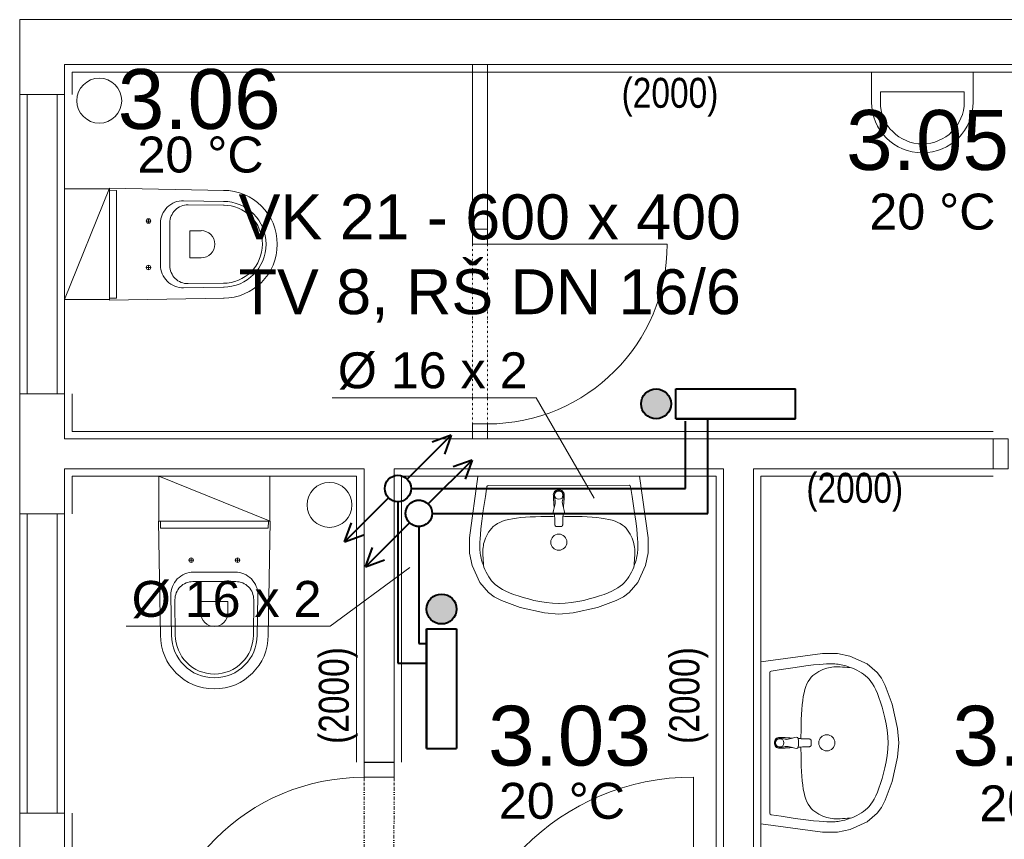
# Model space of a CAD drawing. Header units: millimetres. Extents: x 0 to 1216358, y -266558 to 2852.
# Tile 43 of 76: x 1123336 to 1126623, y -221706 to -218969. Entities that reach past the tile are written whole.
import ezdxf

# ---------------------------------------------------------------- set-up
doc = ezdxf.new("R2010")
doc.units = ezdxf.units.MM
doc.linetypes.add('DASHED', pattern=[0.75, 0.5, -0.25])
doc.linetypes.add('DĚLICÍ2', pattern=[15.875, 6.35, -3.175, 0, -3.175, 0, -3.175])
doc.layers.get('0').update_dxf_attribs({"lineweight": 13})
for name, color, linetype, lineweight in [('1-UT-POPIS', 7, 'Continuous', 13), ('1-UT-ROZ-ZPATECKA', 6, 'DASHED', 40), ('1-UT-ROZVODY', 4, 'Continuous', 40), ('1-UT-TELESA', 7, 'Continuous', 40), ('St_plocha_místnosti', 250, 'Continuous', 18)]:
    doc.layers.add(name, color=color, linetype=linetype, lineweight=lineweight)
doc.styles.add('Andy', font='arial.ttf')
doc.styles.add('SPIRITTXTSTYLE1', font='arial.ttf')
doc.styles.get("Standard").update_dxf_attribs({"font": 'arial.ttf'})

# ---------------------------------------------------------------- blocks, each defined once
blk = doc.blocks.new('AXASXASXSAXA')
at = {"color": 8, "ltscale": 2}
for p, q in [((1175927.1, -222986.5), (1161097.1, -222986.5)), ((1161097.1, -222986.5), (1161097.1, -223236.5)), ((1165197.1, -223136.5), (1161247.1, -223136.5)), ((1161247.1, -223136.5), (1161247.1, -223236.5)), ((1161097.1, -224236.5), (1161097.1, -223236.5)), ((1161247.1, -223236.5), (1161097.1, -223236.5)), ((1161122.1, -224236.5), (1161122.1, -223236.5)), ((1161222.1, -224236.5), (1161222.1, -223236.5)), ((1161247.1, -223236.5), (1161247.1, -224236.5)), ((1161247.1, -224236.5), (1161097.1, -224236.5)), ((1161097.1, -224236.5), (1161097.1, -224636.5)), ((1161247.1, -224236.5), (1161247.1, -224386.5)), ((1162659.1, -224336.5), (1162659.1, -224386.5)), ((1164347.1, -224386.5), (1161247.1, -224386.5)), ((1162659.1, -224386.5), (1162609.1, -224386.5)), ((1162609.1, -224386.5), (1162609.1, -224386.5)), ((1162609.1, -224386.5), (1162659.1, -224386.5)), ((1162659.1, -224386.5), (1162609.1, -224386.5)), ((1162609.1, -224386.5), (1162609.1, -224386.5)), ((1162609.1, -224386.5), (1162659.1, -224386.5)), ((1162659.1, -224386.5), (1162659.1, -224386.5)), ((1162659.1, -224386.5), (1162659.1, -224386.5)), ((1164347.1, -224486.5), (1164347.1, -224386.5)), ((1162247.1, -224486.5), (1161247.1, -224486.5)), ((1161247.1, -224486.5), (1161247.1, -224636.5)), ((1162247.1, -224486.5), (1162247.1, -225466.5)), ((1163447.1, -224486.5), (1162347.1, -224486.5)), ((1162347.1, -224486.5), (1162347.1, -225466.5)), ((1163447.1, -224486.5), (1163447.1, -226316.5)), ((1164347.1, -224486.5), (1163547.1, -224486.5)), ((1163547.1, -224486.5), (1163547.1, -226316.5)), ((1161097.1, -225636.5), (1161097.1, -224636.5)), ((1161247.1, -224636.5), (1161097.1, -224636.5)), ((1161122.1, -225636.5), (1161122.1, -224636.5)), ((1161222.1, -225636.5), (1161222.1, -224636.5)), ((1161247.1, -224636.5), (1161247.1, -225636.5)), ((1162247.1, -225466.5), (1162347.1, -225466.5)), ((1161247.1, -225636.5), (1161097.1, -225636.5)), ((1161097.1, -225636.5), (1161097.1, -226416.5)), ((1161247.1, -225636.5), (1161247.1, -226316.5))]:
    blk.add_line(p, q, dxfattribs=at)
at = {"color": 8, "ltscale": 1.5}
for p, q in [((1161272.1, -223236.5), (1161272.1, -223161.5)), ((1161272.1, -223161.5), (1165172.1, -223161.5)), ((1161272.1, -224361.5), (1161272.1, -224236.5)), ((1164347.1, -224361.5), (1161272.1, -224361.5)), ((1162222.1, -224511.5), (1161272.1, -224511.5)), ((1161272.1, -224511.5), (1161272.1, -224636.5)), ((1162222.1, -225466.5), (1162222.1, -224511.5)), ((1163422.1, -224511.5), (1162372.1, -224511.5)), ((1162372.1, -224511.5), (1162372.1, -225466.5)), ((1163422.1, -226291.5), (1163422.1, -224511.5)), ((1164347.1, -224511.5), (1163572.1, -224511.5)), ((1163572.1, -224511.5), (1163572.1, -226291.5)), ((1161272.1, -225636.5), (1161272.1, -226291.5))]:
    blk.add_line(p, q, dxfattribs=at)
at = {"color": 8}
for p, q in [((1161397.1, -223549.7), (1161780.4, -223556.6)), ((1161397.1, -223549.7), (1161397.1, -223923.4)), ((1161397, -223556.2), (1161420.1, -223556.6)), ((1161420.1, -223556.6), (1161420.1, -223916.4)), ((1161644.5, -223591.1), (1161779.7, -223593.6)), ((1161659.1, -223605), (1161779.5, -223606.1)), ((1161519.6, -223659), (1161534.6, -223659)), ((1161527.1, -223651.5), (1161527.1, -223666.5)), ((1161567.1, -223736.5), (1161567.1, -223667.1)), ((1161598.6, -223736.5), (1161598.6, -223665)), ((1161665.1, -223736.5), (1161665.1, -223692.2)), ((1161666.1, -223691.2), (1161703, -223691.2)), ((1161567.1, -223736.5), (1161567.1, -223806)), ((1161598.6, -223736.5), (1161598.6, -223808.1)), ((1161665.1, -223736.5), (1161665.1, -223780.9)), ((1161519.6, -223814), (1161534.6, -223814)), ((1161527.1, -223821.5), (1161527.1, -223806.5)), ((1161666.1, -223781.9), (1161703, -223781.9)), ((1161644.5, -223882), (1161779.7, -223879.5)), ((1161659.1, -223868), (1161779.5, -223867)), ((1161397, -223916.9), (1161420.1, -223916.4)), ((1161397.1, -223923.4), (1161780.4, -223916.5)), ((1162627.1, -224511.6), (1162599.3, -224717.4)), ((1162627.1, -224511.6), (1163167.1, -224511.5)), ((1163167.1, -224511.5), (1163195, -224717.3)), ((1162657.2, -224545.8), (1162652.1, -224578.7)), ((1162662.2, -224541.6), (1163132.1, -224541.5)), ((1162880.3, -224566.9), (1162880.3, -224566.9)), ((1162884.3, -224561.4), (1162884.3, -224561.4)), ((1162890.1, -224557.8), (1162890.1, -224557.8)), ((1162897.1, -224556.5), (1162897.1, -224556.5)), ((1162904.2, -224557.8), (1162904.2, -224557.8)), ((1162910, -224561.4), (1162910, -224561.4)), ((1162914, -224566.9), (1162914, -224566.9)), ((1163137.1, -224545.7), (1163142.2, -224578.6)), ((1162652.1, -224578.7), (1162645.1, -224626)), ((1162878.9, -224573.2), (1162879, -224575.5)), ((1162879, -224575.5), (1162879.1, -224577.4)), ((1162879.1, -224577.4), (1162879.1, -224579.1)), ((1162879.1, -224579.1), (1162879.2, -224580.5)), ((1162879.2, -224580.5), (1162879.3, -224581.8)), ((1162879.3, -224581.8), (1162879.3, -224583)), ((1162879.3, -224583), (1162879.4, -224584)), ((1162879.4, -224584), (1162879.5, -224585.1)), ((1162879.5, -224585.1), (1162879.5, -224586.1)), ((1162879.5, -224586.1), (1162879.6, -224587.2)), ((1162879.6, -224587.2), (1162879.7, -224588.3)), ((1162879.7, -224588.3), (1162879.8, -224589.5)), ((1162879.8, -224589.5), (1162879.8, -224590.8)), ((1162879.8, -224590.8), (1162879.9, -224592.1)), ((1162879.9, -224592.1), (1162880.1, -224593.6)), ((1162880.1, -224593.6), (1162880.2, -224595)), ((1162880.2, -224595), (1162880.3, -224596.5)), ((1162880.3, -224596.5), (1162880.4, -224598)), ((1162880.4, -224598), (1162880.5, -224599.5)), ((1162880.5, -224599.5), (1162880.6, -224601.1)), ((1162880.6, -224601.1), (1162880.7, -224602.7)), ((1162880.7, -224602.7), (1162880.8, -224604.4)), ((1162882.1, -224575.1), (1162882.9, -224582.1)), ((1162884.7, -224601.9), (1162882.5, -224612)), ((1162882.9, -224582.1), (1162884.1, -224588)), ((1162884.1, -224588), (1162885.1, -224592.4)), ((1162885.5, -224596.5), (1162884.7, -224601.9)), ((1162885.1, -224592.4), (1162885.5, -224596.5)), ((1162909.2, -224592.4), (1162908.8, -224596.5)), ((1162908.8, -224596.5), (1162909.6, -224601.9)), ((1162910.2, -224588), (1162909.2, -224592.4)), ((1162909.6, -224601.9), (1162911.8, -224612)), ((1162911.4, -224582.1), (1162910.2, -224588)), ((1162912.1, -224575.1), (1162911.4, -224582.1)), ((1162913.6, -224602.7), (1162913.5, -224604.4)), ((1162913.7, -224601.1), (1162913.6, -224602.7)), ((1162913.8, -224599.5), (1162913.7, -224601.1)), ((1162913.9, -224598), (1162913.8, -224599.5)), ((1162914, -224596.5), (1162913.9, -224598)), ((1162914.2, -224595), (1162914, -224596.5)), ((1162914.3, -224593.6), (1162914.2, -224595)), ((1162914.4, -224592.1), (1162914.3, -224593.6)), ((1162914.5, -224590.8), (1162914.4, -224592.1)), ((1162914.6, -224589.5), (1162914.5, -224590.8)), ((1162914.7, -224587.2), (1162914.6, -224588.3)), ((1162914.6, -224588.3), (1162914.6, -224589.5)), ((1162914.8, -224586.1), (1162914.7, -224587.2)), ((1162914.9, -224585.1), (1162914.8, -224586.1)), ((1162915, -224582.9), (1162914.9, -224584)), ((1162914.9, -224584), (1162914.9, -224585.1)), ((1162915.1, -224581.8), (1162915, -224582.9)), ((1162915.2, -224579.1), (1162915.1, -224580.5)), ((1162915.1, -224580.5), (1162915.1, -224581.8)), ((1162915.3, -224575.5), (1162915.2, -224577.4)), ((1162915.2, -224577.4), (1162915.2, -224579.1)), ((1162915.4, -224573.2), (1162915.3, -224575.5)), ((1163142.2, -224578.6), (1163149.2, -224625.9)), ((1162645.1, -224626), (1162640.3, -224661.5)), ((1162879, -224625.1), (1162878.1, -224631.7)), ((1162878.1, -224631.7), (1162879.1, -224634)), ((1162882.5, -224612), (1162879, -224625.1)), ((1162879.1, -224634), (1162880.6, -224635)), ((1162880.6, -224635), (1162884.5, -224636.2)), ((1162880.8, -224604.4), (1162880.9, -224606.3)), ((1162880.9, -224606.3), (1162881, -224608.4)), ((1162881, -224608.4), (1162881.2, -224610.7)), ((1162881.2, -224610.7), (1162881.4, -224613.3)), ((1162881.4, -224613.3), (1162881.5, -224615.6)), ((1162882.8, -224635.8), (1162882.9, -224639)), ((1162913.8, -224635), (1162909.8, -224636.2)), ((1162911.6, -224635.8), (1162911.4, -224639)), ((1162911.8, -224612), (1162915.3, -224625.1)), ((1162912.9, -224613.2), (1162912.8, -224615.6)), ((1162913.1, -224610.7), (1162912.9, -224613.2)), ((1162913.3, -224608.4), (1162913.1, -224610.7)), ((1162913.4, -224606.3), (1162913.3, -224608.4)), ((1162913.5, -224604.4), (1162913.4, -224606.3)), ((1162915.2, -224634), (1162913.8, -224635)), ((1162916.2, -224631.7), (1162915.2, -224634)), ((1162915.3, -224625.1), (1162916.2, -224631.7)), ((1163149.2, -224625.9), (1163154.1, -224661.3)), ((1161560.3, -224661.5), (1161567.2, -225044.8)), ((1161933.9, -224661.5), (1161560.3, -224661.5)), ((1161566.8, -224661.4), (1161567.2, -224684.5)), ((1161927.4, -224661.4), (1161927, -224684.5)), ((1161933.9, -224661.5), (1161927.1, -225044.8)), ((1162640.3, -224661.5), (1162637.2, -224687.3)), ((1162700.1, -224665.2), (1162692, -224669.5)), ((1162709.1, -224661.5), (1162700.1, -224665.2)), ((1162719.2, -224658.2), (1162709.1, -224661.5)), ((1162730.4, -224655.4), (1162719.2, -224658.2)), ((1162742.6, -224653), (1162730.4, -224655.4)), ((1162755.8, -224651.1), (1162742.6, -224653)), ((1162770.2, -224649.4), (1162755.8, -224651.1)), ((1162785.5, -224648.1), (1162770.2, -224649.4)), ((1162802, -224647.1), (1162785.5, -224648.1)), ((1162819.4, -224646.3), (1162802, -224647.1)), ((1162837.7, -224645.7), (1162819.4, -224646.3)), ((1162856.8, -224645.3), (1162837.7, -224645.7)), ((1162876.7, -224645.1), (1162856.8, -224645.3)), ((1162883.2, -224645), (1162876.7, -224645.1)), ((1162882.9, -224639), (1162883.1, -224642.6)), ((1162883.1, -224642.6), (1162883.3, -224646.2)), ((1162883.3, -224646.2), (1162883.4, -224649.7)), ((1162883.4, -224649.7), (1162883.5, -224653.2)), ((1162883.5, -224653.2), (1162883.6, -224656.5)), ((1162883.6, -224656.5), (1162883.7, -224659.6)), ((1162883.7, -224659.6), (1162883.7, -224662.5)), ((1162883.7, -224662.5), (1162883.8, -224665)), ((1162883.8, -224665), (1162883.9, -224667.1)), ((1162883.9, -224667.1), (1162883.9, -224668.8)), ((1162884.5, -224636.2), (1162888.2, -224636.8)), ((1162888.2, -224636.8), (1162897.2, -224637.5)), ((1162906.1, -224636.7), (1162897.2, -224637.5)), ((1162909.8, -224636.2), (1162906.1, -224636.7)), ((1162910.5, -224667.1), (1162910.4, -224668.8)), ((1162910.6, -224662.5), (1162910.5, -224665)), ((1162910.5, -224665), (1162910.5, -224667.1)), ((1162910.7, -224659.6), (1162910.6, -224662.5)), ((1162910.8, -224656.5), (1162910.7, -224659.6)), ((1162910.9, -224653.2), (1162910.8, -224656.5)), ((1162911, -224649.7), (1162910.9, -224653.2)), ((1162911.1, -224646.2), (1162911, -224649.7)), ((1162911.2, -224642.6), (1162911.1, -224646.2)), ((1162911.1, -224645), (1162917.7, -224645.1)), ((1162911.4, -224639), (1162911.2, -224642.6)), ((1162917.7, -224645.1), (1162937.5, -224645.3)), ((1162937.5, -224645.3), (1162956.7, -224645.6)), ((1162956.7, -224645.6), (1162975, -224646.2)), ((1162975, -224646.2), (1162992.4, -224647)), ((1162992.4, -224647), (1163008.8, -224648.1)), ((1163008.8, -224648.1), (1163024.2, -224649.4)), ((1163024.2, -224649.4), (1163038.5, -224651)), ((1163038.5, -224651), (1163051.8, -224653)), ((1163051.8, -224653), (1163064, -224655.3)), ((1163064, -224655.3), (1163075.1, -224658.1)), ((1163075.1, -224658.1), (1163085.2, -224661.4)), ((1163085.2, -224661.4), (1163094.3, -224665.2)), ((1163094.3, -224665.2), (1163102.4, -224669.4)), ((1163154.1, -224661.3), (1163157.2, -224687.1)), ((1161927, -224684.5), (1161567.2, -224684.5)), ((1162637.2, -224687.3), (1162635.3, -224705.9)), ((1162663, -224697.7), (1162658.9, -224704.5)), ((1162667.5, -224691.3), (1162663, -224697.7)), ((1162672.6, -224685.2), (1162667.5, -224691.3)), ((1162678.3, -224679.5), (1162672.6, -224685.2)), ((1162684.7, -224674.3), (1162678.3, -224679.5)), ((1162692, -224669.5), (1162684.7, -224674.3)), ((1162883.9, -224668.8), (1162884, -224670.3)), ((1162884, -224670.3), (1162884.1, -224671.5)), ((1162884.1, -224671.5), (1162884.2, -224672.5)), ((1162884.2, -224672.5), (1162884.3, -224673.3)), ((1162884.3, -224673.3), (1162884.4, -224674.1)), ((1162884.4, -224674.1), (1162884.5, -224674.7)), ((1162884.5, -224674.7), (1162884.7, -224675.3)), ((1162884.7, -224675.3), (1162884.8, -224675.8)), ((1162884.8, -224675.8), (1162885, -224676.2)), ((1162885, -224676.2), (1162885.2, -224676.6)), ((1162885.2, -224676.6), (1162885.4, -224677)), ((1162885.4, -224677), (1162885.7, -224677.4)), ((1162885.7, -224677.4), (1162886.1, -224677.7)), ((1162886.1, -224677.7), (1162886.5, -224678)), ((1162886.5, -224678), (1162886.9, -224678.3)), ((1162886.9, -224678.3), (1162887.5, -224678.5)), ((1162887.5, -224678.5), (1162888.2, -224678.7)), ((1162888.2, -224678.7), (1162889.1, -224678.9)), ((1162889.1, -224678.9), (1162890.5, -224679.1)), ((1162890.5, -224679.1), (1162892.4, -224679.2)), ((1162892.4, -224679.2), (1162894.9, -224679.3)), ((1162894.9, -224679.3), (1162897.2, -224679.3)), ((1162899.4, -224679.3), (1162897.2, -224679.3)), ((1162902, -224679.2), (1162899.4, -224679.3)), ((1162903.9, -224679.1), (1162902, -224679.2)), ((1162905.2, -224678.9), (1162903.9, -224679.1)), ((1162906.2, -224678.7), (1162905.2, -224678.9)), ((1162906.9, -224678.5), (1162906.2, -224678.7)), ((1162907.4, -224678.3), (1162906.9, -224678.5)), ((1162907.9, -224678), (1162907.4, -224678.3)), ((1162908.3, -224677.7), (1162907.9, -224678)), ((1162908.6, -224677.4), (1162908.3, -224677.7)), ((1162908.9, -224677), (1162908.6, -224677.4)), ((1162909.1, -224676.6), (1162908.9, -224677)), ((1162909.4, -224676.2), (1162909.1, -224676.6)), ((1162909.5, -224675.8), (1162909.4, -224676.2)), ((1162909.7, -224675.3), (1162909.5, -224675.8)), ((1162909.8, -224674.7), (1162909.7, -224675.3)), ((1162910, -224674.1), (1162909.8, -224674.7)), ((1162910.1, -224673.3), (1162910, -224674.1)), ((1162910.2, -224672.5), (1162910.1, -224673.3)), ((1162910.3, -224670.3), (1162910.2, -224671.5)), ((1162910.2, -224671.5), (1162910.2, -224672.5)), ((1162910.4, -224668.8), (1162910.3, -224670.3)), ((1163102.4, -224669.4), (1163109.6, -224674.2)), ((1163109.6, -224674.2), (1163116, -224679.4)), ((1163116, -224679.4), (1163121.8, -224685.1)), ((1163121.8, -224685.1), (1163126.9, -224691.1)), ((1163126.9, -224691.1), (1163131.4, -224697.6)), ((1163131.4, -224697.6), (1163135.4, -224704.4)), ((1163157.2, -224687.1), (1163159, -224705.7)), ((1162599.3, -224717.4), (1162599.3, -224767.6)), ((1162633.6, -224731.1), (1162633.2, -224740.2)), ((1162634.2, -224719.8), (1162633.6, -224731.1)), ((1162635.3, -224705.9), (1162634.2, -224719.8)), ((1162647.9, -224731.3), (1162646.3, -224737.3)), ((1162649.9, -224724.9), (1162647.9, -224731.3)), ((1162652.4, -224718.2), (1162649.9, -224724.9)), ((1162655.4, -224711.4), (1162652.4, -224718.2)), ((1162658.9, -224704.5), (1162655.4, -224711.4)), ((1163135.4, -224704.4), (1163139, -224711.2)), ((1163139, -224711.2), (1163142, -224718.1)), ((1163142, -224718.1), (1163144.5, -224724.8)), ((1163144.5, -224724.8), (1163146.5, -224731.2)), ((1163146.5, -224731.2), (1163148.1, -224737.1)), ((1163159, -224705.7), (1163160.1, -224719.7)), ((1163160.1, -224719.7), (1163160.8, -224730.9)), ((1163160.8, -224730.9), (1163161.1, -224740.1)), ((1163195, -224717.3), (1163195.1, -224767.4)), ((1162633.2, -224740.2), (1162633.1, -224747.5)), ((1162633.1, -224747.5), (1162633.3, -224753.6)), ((1162633.3, -224753.6), (1162633.6, -224758.8)), ((1162633.6, -224758.8), (1162634.1, -224763.9)), ((1162634.1, -224763.9), (1162634.7, -224768.9)), ((1162643.9, -224754.7), (1162643.7, -224761.1)), ((1162643.7, -224761.1), (1162643.7, -224768.1)), ((1162644.4, -224748.8), (1162643.9, -224754.7)), ((1162645.2, -224743), (1162644.4, -224748.8)), ((1162646.3, -224737.3), (1162645.2, -224743)), ((1163148.1, -224737.1), (1163149.2, -224742.9)), ((1163149.2, -224742.9), (1163150, -224748.6)), ((1163150, -224748.6), (1163150.5, -224754.6)), ((1163150.5, -224754.6), (1163150.7, -224760.9)), ((1163150.7, -224760.9), (1163150.7, -224768)), ((1163160.3, -224763.7), (1163159.7, -224768.8)), ((1163160.8, -224758.7), (1163160.3, -224763.7)), ((1163161.1, -224753.4), (1163160.8, -224758.7)), ((1163161.1, -224740.1), (1163161.2, -224747.4)), ((1163161.2, -224747.4), (1163161.1, -224753.4)), ((1161662.1, -224791.5), (1161677.1, -224791.5)), ((1161669.6, -224784), (1161669.6, -224799)), ((1161832.1, -224791.5), (1161817.1, -224791.5)), ((1161824.6, -224784), (1161824.6, -224799)), ((1162599.3, -224767.6), (1162608.1, -224809)), ((1162634.7, -224768.9), (1162635.5, -224774.1)), ((1162635.5, -224774.1), (1162636.5, -224779.4)), ((1162636.5, -224779.4), (1162637.8, -224785.2)), ((1162637.8, -224785.2), (1162639.4, -224791.5)), ((1162639.4, -224791.5), (1162641.5, -224798.5)), ((1162641.5, -224798.5), (1162644.1, -224806.3)), ((1162643.7, -224768.1), (1162643.9, -224775.9)), ((1162643.9, -224775.9), (1162644.2, -224784.1)), ((1162644.2, -224784.1), (1162644.7, -224792.5)), ((1162644.7, -224792.5), (1162645.4, -224800.6)), ((1163149.7, -224792.4), (1163149.1, -224800.5)), ((1163150.2, -224784), (1163149.7, -224792.4)), ((1163150.5, -224775.7), (1163150.2, -224784)), ((1163152.9, -224798.4), (1163150.3, -224806.1)), ((1163150.7, -224768), (1163150.5, -224775.7)), ((1163155, -224791.3), (1163152.9, -224798.4)), ((1163156.7, -224785), (1163155, -224791.3)), ((1163157.9, -224779.3), (1163156.7, -224785)), ((1163158.9, -224774), (1163157.9, -224779.3)), ((1163159.7, -224768.8), (1163158.9, -224774)), ((1163195.1, -224767.4), (1163186.3, -224808.9)), ((1161747.1, -224831.5), (1161677.7, -224831.5)), ((1161747.1, -224831.5), (1161816.6, -224831.5)), ((1162608.1, -224809), (1162633.4, -224865.9)), ((1162644.1, -224806.3), (1162647.1, -224814.5)), ((1162645.4, -224800.6), (1162646.1, -224808.1)), ((1162646.1, -224808.1), (1162647.1, -224814.5)), ((1162647.1, -224814.5), (1162650.6, -224823)), ((1162650.6, -224823), (1162654.4, -224831.4)), ((1162654.4, -224831.4), (1162658.6, -224839.6)), ((1163140, -224831.3), (1163135.8, -224839.5)), ((1163143.9, -224822.9), (1163140, -224831.3)), ((1163147.3, -224814.4), (1163143.9, -224822.9)), ((1163150.3, -224806.1), (1163147.3, -224814.4)), ((1163148.3, -224808), (1163147.3, -224814.4)), ((1163149.1, -224800.5), (1163148.3, -224808)), ((1163186.3, -224808.9), (1163161, -224865.8)), ((1161747.1, -224863), (1161675.6, -224863)), ((1161747.1, -224863), (1161818.6, -224863)), ((1162633.4, -224865.9), (1162662, -224899.3)), ((1162658.6, -224839.6), (1162663.1, -224847.3)), ((1162663.1, -224847.3), (1162667.8, -224854.3)), ((1162667.8, -224854.3), (1162672.9, -224860.8)), ((1162672.9, -224860.8), (1162678.6, -224866.9)), ((1163121.5, -224860.7), (1163115.9, -224866.8)), ((1163126.6, -224854.2), (1163121.5, -224860.7)), ((1163131.3, -224847.2), (1163126.6, -224854.2)), ((1163135.8, -224839.5), (1163131.3, -224847.2)), ((1163161, -224865.8), (1163132.4, -224899.2)), ((1162678.6, -224866.9), (1162684.8, -224872.7)), ((1162684.8, -224872.7), (1162692, -224878.4)), ((1162692, -224878.4), (1162700.2, -224884)), ((1162700.2, -224884), (1162709.6, -224889.5)), ((1162709.6, -224889.5), (1162720.4, -224894.9)), ((1162720.4, -224894.9), (1162732.6, -224900.3)), ((1163074, -224894.8), (1163061.8, -224900.2)), ((1163084.8, -224889.4), (1163074, -224894.8)), ((1163094.3, -224883.9), (1163084.8, -224889.4)), ((1163102.5, -224878.3), (1163094.3, -224883.9)), ((1163109.6, -224872.6), (1163102.5, -224878.3)), ((1163115.9, -224866.8), (1163109.6, -224872.6)), ((1161601.7, -224908.9), (1161604.2, -225044.2)), ((1161615.6, -224923.5), (1161616.7, -225043.9)), ((1161701.8, -224930.5), (1161701.8, -224967.4)), ((1161747.1, -224929.5), (1161702.8, -224929.5)), ((1161747.1, -224929.5), (1161791.5, -224929.5)), ((1161792.5, -224930.5), (1161792.5, -224967.4)), ((1161878.6, -224923.5), (1161877.5, -225043.9)), ((1161892.6, -224908.9), (1161890.1, -225044.2)), ((1162662, -224899.3), (1162681.5, -224913.6)), ((1162681.5, -224913.6), (1162705.4, -224926.6)), ((1162705.4, -224926.6), (1162767.8, -224949.6)), ((1162732.6, -224900.3), (1162746.3, -224905.6)), ((1162746.3, -224905.6), (1162761.3, -224910.9)), ((1162761.3, -224910.9), (1162777.8, -224916)), ((1162777.8, -224916), (1162795.5, -224921.1)), ((1162795.5, -224921.1), (1162814.3, -224925.7)), ((1162814.3, -224925.7), (1162834, -224929.8)), ((1162834, -224929.8), (1162854.5, -224933.1)), ((1162960.5, -224929.7), (1162939.9, -224933)), ((1162980.2, -224925.6), (1162960.5, -224929.7)), ((1162999, -224921), (1162980.2, -224925.6)), ((1163016.7, -224916), (1162999, -224921)), ((1163033.2, -224910.8), (1163016.7, -224916)), ((1163089, -224926.5), (1163026.7, -224949.5)), ((1163048.2, -224905.6), (1163033.2, -224910.8)), ((1163061.8, -224900.2), (1163048.2, -224905.6)), ((1163112.9, -224913.5), (1163089, -224926.5)), ((1163132.4, -224899.2), (1163112.9, -224913.5)), ((1162767.8, -224949.6), (1162849.9, -224967.8)), ((1162854.5, -224933.1), (1162875.9, -224935.4)), ((1162875.9, -224935.4), (1162899.1, -224936.6)), ((1162918.6, -224935.4), (1162895.4, -224936.6)), ((1162939.9, -224933), (1162918.6, -224935.4)), ((1163026.7, -224949.5), (1162944.6, -224967.7)), ((1162849.9, -224967.8), (1162897.2, -224971.5)), ((1162944.6, -224967.7), (1162897.2, -224971.5)), ((1163572.1, -225131.5), (1163777.9, -225103.6)), ((1163777.9, -225103.6), (1163828, -225103.5)), ((1163828, -225103.5), (1163869.4, -225112.4)), ((1163869.4, -225112.4), (1163926.4, -225137.7)), ((1163572.2, -225671.5), (1163572.1, -225131.5)), ((1163606.3, -225161.6), (1163639.2, -225156.5)), ((1163639.2, -225156.5), (1163686.5, -225149.5)), ((1163686.5, -225149.5), (1163721.9, -225144.6)), ((1163721.9, -225144.6), (1163747.7, -225141.5)), ((1163747.7, -225141.5), (1163766.3, -225139.6)), ((1163765, -225163.2), (1163771.8, -225159.7)), ((1163766.3, -225139.6), (1163780.3, -225138.6)), ((1163771.8, -225159.7), (1163778.7, -225156.7)), ((1163778.7, -225156.7), (1163785.4, -225154.2)), ((1163780.3, -225138.6), (1163791.5, -225137.9)), ((1163785.4, -225154.2), (1163791.8, -225152.2)), ((1163791.5, -225137.9), (1163800.7, -225137.5)), ((1163791.8, -225152.2), (1163797.7, -225150.6)), ((1163797.7, -225150.6), (1163803.5, -225149.5)), ((1163800.7, -225137.5), (1163808, -225137.4)), ((1163803.5, -225149.5), (1163809.2, -225148.7)), ((1163808, -225137.4), (1163814, -225137.6)), ((1163809.2, -225148.7), (1163815.2, -225148.2)), ((1163814, -225137.6), (1163819.3, -225137.9)), ((1163815.2, -225148.2), (1163821.5, -225148)), ((1163819.3, -225137.9), (1163824.3, -225138.3)), ((1163821.5, -225148), (1163828.6, -225148)), ((1163824.3, -225138.3), (1163829.4, -225139)), ((1163828.6, -225148), (1163836.3, -225148.2)), ((1163829.4, -225139), (1163834.5, -225139.7)), ((1163834.5, -225139.7), (1163839.9, -225140.7)), ((1163836.3, -225148.2), (1163844.6, -225148.5)), ((1163839.9, -225140.7), (1163845.6, -225142)), ((1163844.6, -225148.5), (1163853, -225149)), ((1163845.6, -225142), (1163851.9, -225143.7)), ((1163851.9, -225143.7), (1163859, -225145.8)), ((1163853, -225149), (1163861.1, -225149.6)), ((1163859, -225145.8), (1163866.7, -225148.3)), ((1163861.1, -225149.6), (1163868.6, -225150.4)), ((1163866.7, -225148.3), (1163875, -225151.4)), ((1163868.6, -225150.4), (1163875, -225151.4)), ((1163875, -225151.4), (1163883.5, -225154.8)), ((1163883.5, -225154.8), (1163891.9, -225158.7)), ((1163891.9, -225158.7), (1163900.1, -225162.9)), ((1163926.4, -225137.7), (1163959.8, -225166.2)), ((1163602.2, -225636.5), (1163602.1, -225166.6)), ((1163730, -225196.3), (1163734.8, -225189.1)), ((1163734.8, -225189.1), (1163740, -225182.7)), ((1163740, -225182.7), (1163745.6, -225176.9)), ((1163745.6, -225176.9), (1163751.7, -225171.8)), ((1163751.7, -225171.8), (1163758.2, -225167.3)), ((1163758.2, -225167.3), (1163765, -225163.2)), ((1163900.1, -225162.9), (1163907.7, -225167.3)), ((1163907.7, -225167.3), (1163914.8, -225172.1)), ((1163914.8, -225172.1), (1163921.3, -225177.2)), ((1163921.3, -225177.2), (1163927.4, -225182.8)), ((1163927.4, -225182.8), (1163933.2, -225189.1)), ((1163933.2, -225189.1), (1163938.9, -225196.2)), ((1163959.8, -225166.2), (1163974.1, -225185.7)), ((1163974.1, -225185.7), (1163987.1, -225209.7)), ((1163715.9, -225234.7), (1163718.7, -225223.6)), ((1163718.7, -225223.6), (1163722, -225213.5)), ((1163722, -225213.5), (1163725.7, -225204.4)), ((1163725.7, -225204.4), (1163730, -225196.3)), ((1163938.9, -225196.2), (1163944.4, -225204.4)), ((1163944.4, -225204.4), (1163950, -225213.8)), ((1163950, -225213.8), (1163955.4, -225224.6)), ((1163955.4, -225224.6), (1163960.8, -225236.8)), ((1163987.1, -225209.7), (1164010.1, -225272)), ((1163710, -225274.5), (1163711.6, -225260.2)), ((1163711.6, -225260.2), (1163713.6, -225246.9)), ((1163713.6, -225246.9), (1163715.9, -225234.7)), ((1163960.8, -225236.8), (1163966.1, -225250.5)), ((1163966.1, -225250.5), (1163971.4, -225265.5)), ((1163707.6, -225306.3), (1163708.6, -225289.9)), ((1163708.6, -225289.9), (1163710, -225274.5)), ((1163971.4, -225265.5), (1163976.6, -225282)), ((1163976.6, -225282), (1163981.6, -225299.7)), ((1164010.1, -225272), (1164028.3, -225354)), ((1163706.2, -225342), (1163706.8, -225323.7)), ((1163706.8, -225323.7), (1163707.6, -225306.3)), ((1163981.6, -225299.7), (1163986.2, -225318.5)), ((1163986.2, -225318.5), (1163990.3, -225338.2)), ((1163705.9, -225361.1), (1163706.2, -225342)), ((1163990.3, -225338.2), (1163993.6, -225358.7)), ((1163993.6, -225358.7), (1163996, -225380.1)), ((1164028.3, -225354), (1164032.1, -225401.4)), ((1163622, -225388.6), (1163622, -225388.6)), ((1163627.5, -225384.7), (1163627.5, -225384.7)), ((1163633.8, -225383.3), (1163636.1, -225383.4)), ((1163635.7, -225386.5), (1163642.7, -225387.3)), ((1163636.1, -225383.4), (1163638, -225383.4)), ((1163638, -225383.4), (1163639.7, -225383.5)), ((1163639.7, -225383.5), (1163641.1, -225383.6)), ((1163641.1, -225383.6), (1163642.4, -225383.6)), ((1163642.4, -225383.6), (1163643.5, -225383.7)), ((1163642.7, -225387.3), (1163648.6, -225388.5)), ((1163643.5, -225383.7), (1163644.6, -225383.8)), ((1163644.6, -225383.8), (1163645.7, -225383.8)), ((1163645.7, -225383.8), (1163646.7, -225383.9)), ((1163646.7, -225383.9), (1163647.8, -225384)), ((1163647.8, -225384), (1163648.9, -225384)), ((1163648.6, -225388.5), (1163653, -225389.5)), ((1163648.9, -225384), (1163650.1, -225384.1)), ((1163650.1, -225384.1), (1163651.4, -225384.2)), ((1163651.4, -225384.2), (1163652.7, -225384.3)), ((1163652.7, -225384.3), (1163654.1, -225384.4)), ((1163653, -225389.5), (1163657.1, -225389.8)), ((1163654.1, -225384.4), (1163655.6, -225384.5)), ((1163655.6, -225384.5), (1163657.1, -225384.6)), ((1163657.1, -225384.6), (1163658.6, -225384.7)), ((1163657.1, -225389.8), (1163662.5, -225389.1)), ((1163658.6, -225384.7), (1163660.1, -225384.8)), ((1163660.1, -225384.8), (1163661.6, -225384.9)), ((1163661.6, -225384.9), (1163663.3, -225385)), ((1163662.5, -225389.1), (1163672.6, -225386.9)), ((1163663.3, -225385), (1163665, -225385.1)), ((1163665, -225385.1), (1163666.9, -225385.3)), ((1163666.9, -225385.3), (1163669, -225385.4)), ((1163669, -225385.4), (1163671.3, -225385.6)), ((1163671.3, -225385.6), (1163673.8, -225385.7)), ((1163672.6, -225386.9), (1163685.6, -225383.3)), ((1163673.8, -225385.7), (1163676.2, -225385.9)), ((1163685.6, -225383.3), (1163692.3, -225382.5)), ((1163692.3, -225382.5), (1163694.6, -225383.5)), ((1163694.6, -225383.5), (1163695.6, -225384.9)), ((1163695.6, -225384.9), (1163696.8, -225388.9)), ((1163696.4, -225387.1), (1163699.6, -225387.3)), ((1163696.8, -225388.9), (1163697.3, -225392.6)), ((1163699.6, -225387.3), (1163703.2, -225387.5)), ((1163703.2, -225387.5), (1163706.8, -225387.6)), ((1163705.6, -225387.6), (1163705.7, -225381)), ((1163705.7, -225381), (1163705.9, -225361.1)), ((1163706.8, -225387.6), (1163710.3, -225387.7)), ((1163710.3, -225387.7), (1163713.8, -225387.8)), ((1163713.8, -225387.8), (1163717.1, -225387.9)), ((1163717.1, -225387.9), (1163720.2, -225388)), ((1163720.2, -225388), (1163723.1, -225388.1)), ((1163723.1, -225388.1), (1163725.6, -225388.1)), ((1163725.6, -225388.1), (1163727.7, -225388.2)), ((1163727.7, -225388.2), (1163729.4, -225388.3)), ((1163729.4, -225388.3), (1163730.9, -225388.4)), ((1163730.9, -225388.4), (1163732.1, -225388.4)), ((1163732.1, -225388.4), (1163733.1, -225388.5)), ((1163733.1, -225388.5), (1163733.9, -225388.6)), ((1163733.9, -225388.6), (1163734.7, -225388.7)), ((1163734.7, -225388.7), (1163735.3, -225388.8)), ((1163735.3, -225388.8), (1163735.9, -225389)), ((1163735.9, -225389), (1163736.4, -225389.1)), ((1163736.4, -225389.1), (1163736.8, -225389.3)), ((1163736.8, -225389.3), (1163737.2, -225389.5)), ((1163737.2, -225389.5), (1163737.6, -225389.8)), ((1163737.6, -225389.8), (1163738, -225390.1)), ((1163738, -225390.1), (1163738.3, -225390.4)), ((1163738.3, -225390.4), (1163738.6, -225390.8)), ((1163738.6, -225390.8), (1163738.9, -225391.2)), ((1163738.9, -225391.2), (1163739.1, -225391.8)), ((1163739.1, -225391.8), (1163739.3, -225392.5)), ((1163996, -225380.1), (1163997.2, -225403.3)), ((1163617.1, -225401.5), (1163617.1, -225401.5)), ((1163618.4, -225394.5), (1163618.4, -225394.5)), ((1163618.4, -225408.6), (1163618.4, -225408.6)), ((1163622, -225414.4), (1163622, -225414.4)), ((1163627.5, -225418.4), (1163627.5, -225418.4)), ((1163633.8, -225419.8), (1163636.1, -225419.7)), ((1163635.7, -225416.5), (1163642.7, -225415.8)), ((1163636.1, -225419.7), (1163638, -225419.6)), ((1163638, -225419.6), (1163639.7, -225419.5)), ((1163639.7, -225419.5), (1163641.1, -225419.5)), ((1163641.1, -225419.5), (1163642.4, -225419.4)), ((1163642.4, -225419.4), (1163643.5, -225419.4)), ((1163642.7, -225415.8), (1163648.6, -225414.5)), ((1163643.5, -225419.4), (1163644.6, -225419.3)), ((1163644.6, -225419.3), (1163645.7, -225419.2)), ((1163645.7, -225419.2), (1163646.7, -225419.2)), ((1163646.7, -225419.2), (1163647.8, -225419.1)), ((1163647.8, -225419.1), (1163648.9, -225419)), ((1163648.6, -225414.5), (1163653, -225413.6)), ((1163648.9, -225419), (1163650.1, -225418.9)), ((1163650.1, -225418.9), (1163651.4, -225418.8)), ((1163651.4, -225418.8), (1163652.7, -225418.7)), ((1163652.7, -225418.7), (1163654.2, -225418.6)), ((1163653, -225413.6), (1163657.1, -225413.2)), ((1163654.2, -225418.6), (1163655.6, -225418.5)), ((1163655.6, -225418.5), (1163657.1, -225418.4)), ((1163657.1, -225413.2), (1163662.5, -225413.9)), ((1163657.1, -225418.4), (1163658.6, -225418.3)), ((1163658.6, -225418.3), (1163660.1, -225418.2)), ((1163660.1, -225418.2), (1163661.7, -225418.1)), ((1163661.7, -225418.1), (1163663.3, -225418)), ((1163662.5, -225413.9), (1163672.6, -225416.2)), ((1163663.3, -225418), (1163665, -225417.9)), ((1163665, -225417.9), (1163666.9, -225417.8)), ((1163666.9, -225417.8), (1163669, -225417.6)), ((1163669, -225417.6), (1163671.3, -225417.5)), ((1163671.3, -225417.5), (1163673.9, -225417.3)), ((1163672.6, -225416.2), (1163685.7, -225419.7)), ((1163673.9, -225417.3), (1163676.2, -225417.1)), ((1163685.7, -225419.7), (1163692.3, -225420.6)), ((1163692.3, -225420.6), (1163694.6, -225419.6)), ((1163694.6, -225419.6), (1163695.6, -225418.1)), ((1163695.6, -225418.1), (1163696.8, -225414.1)), ((1163696.4, -225415.9), (1163699.6, -225415.7)), ((1163696.8, -225414.1), (1163697.3, -225410.4)), ((1163697.3, -225392.6), (1163698, -225401.5)), ((1163697.3, -225410.4), (1163698, -225401.5)), ((1163699.6, -225415.7), (1163703.2, -225415.6)), ((1163703.2, -225415.6), (1163706.8, -225415.4)), ((1163705.6, -225415.5), (1163705.7, -225422)), ((1163705.7, -225422), (1163705.9, -225441.9)), ((1163706.8, -225415.4), (1163710.3, -225415.3)), ((1163710.3, -225415.3), (1163713.8, -225415.2)), ((1163713.8, -225415.2), (1163717.1, -225415.1)), ((1163717.1, -225415.1), (1163720.2, -225415)), ((1163720.2, -225415), (1163723.1, -225414.9)), ((1163723.1, -225414.9), (1163725.6, -225414.9)), ((1163725.6, -225414.9), (1163727.7, -225414.8)), ((1163727.7, -225414.8), (1163729.4, -225414.7)), ((1163729.4, -225414.7), (1163730.9, -225414.7)), ((1163730.9, -225414.7), (1163732.1, -225414.6)), ((1163732.1, -225414.6), (1163733.1, -225414.5)), ((1163733.1, -225414.5), (1163733.9, -225414.4)), ((1163733.9, -225414.4), (1163734.7, -225414.3)), ((1163734.7, -225414.3), (1163735.3, -225414.2)), ((1163735.3, -225414.2), (1163735.9, -225414)), ((1163735.9, -225414), (1163736.4, -225413.9)), ((1163736.4, -225413.9), (1163736.8, -225413.7)), ((1163736.8, -225413.7), (1163737.2, -225413.5)), ((1163737.2, -225413.5), (1163737.6, -225413.2)), ((1163737.6, -225413.2), (1163738, -225413)), ((1163738, -225413), (1163738.3, -225412.6)), ((1163738.3, -225412.6), (1163738.6, -225412.2)), ((1163738.6, -225412.2), (1163738.9, -225411.8)), ((1163738.9, -225411.8), (1163739.1, -225411.2)), ((1163739.1, -225411.2), (1163739.3, -225410.5)), ((1163739.3, -225392.5), (1163739.5, -225393.5)), ((1163739.3, -225410.5), (1163739.5, -225409.6)), ((1163739.5, -225393.5), (1163739.7, -225394.8)), ((1163739.5, -225409.6), (1163739.7, -225408.2)), ((1163739.7, -225394.8), (1163739.8, -225396.7)), ((1163739.7, -225408.2), (1163739.8, -225406.3)), ((1163739.8, -225396.7), (1163739.8, -225399.3)), ((1163739.8, -225399.3), (1163739.9, -225401.5)), ((1163739.8, -225403.7), (1163739.9, -225401.5)), ((1163739.8, -225406.3), (1163739.8, -225403.7)), ((1163993.6, -225444.2), (1163996, -225422.8)), ((1163996, -225422.8), (1163997.2, -225399.6)), ((1164028.3, -225448.8), (1164032.1, -225401.4)), ((1163705.9, -225441.9), (1163706.3, -225461)), ((1163990.3, -225464.7), (1163993.6, -225444.2)), ((1164010.2, -225530.9), (1164028.3, -225448.8)), ((1163706.3, -225461), (1163706.9, -225479.3)), ((1163706.9, -225479.3), (1163707.7, -225496.7)), ((1163981.6, -225503.2), (1163986.3, -225484.4)), ((1163986.3, -225484.4), (1163990.3, -225464.7)), ((1163707.7, -225496.7), (1163708.7, -225513.1)), ((1163708.7, -225513.1), (1163710, -225528.5)), ((1163971.5, -225537.4), (1163976.6, -225520.9)), ((1163976.6, -225520.9), (1163981.6, -225503.2)), ((1163710, -225528.5), (1163711.6, -225542.8)), ((1163711.6, -225542.8), (1163713.6, -225556.1)), ((1163713.6, -225556.1), (1163716, -225568.3)), ((1163960.9, -225566), (1163966.2, -225552.4)), ((1163966.2, -225552.4), (1163971.5, -225537.4)), ((1163987.1, -225593.2), (1164010.2, -225530.9)), ((1163716, -225568.3), (1163718.8, -225579.5)), ((1163718.8, -225579.5), (1163722.1, -225589.5)), ((1163944.5, -225598.5), (1163950, -225589.1)), ((1163950, -225589.1), (1163955.5, -225578.3)), ((1163955.5, -225578.3), (1163960.9, -225566)), ((1163722.1, -225589.5), (1163725.8, -225598.6)), ((1163725.8, -225598.6), (1163730.1, -225606.7)), ((1163730.1, -225606.7), (1163734.9, -225613.9)), ((1163734.9, -225613.9), (1163740.1, -225620.4)), ((1163740.1, -225620.4), (1163745.8, -225626.1)), ((1163921.4, -225625.7), (1163927.5, -225620.1)), ((1163927.5, -225620.1), (1163933.3, -225613.8)), ((1163933.3, -225613.8), (1163939, -225606.7)), ((1163939, -225606.7), (1163944.5, -225598.5)), ((1163959.9, -225636.7), (1163974.2, -225617.2)), ((1163974.2, -225617.2), (1163987.1, -225593.2)), ((1163606.4, -225641.5), (1163639.3, -225646.6)), ((1163639.3, -225646.6), (1163686.6, -225653.6)), ((1163686.6, -225653.6), (1163722, -225658.4)), ((1163745.8, -225626.1), (1163751.9, -225631.2)), ((1163751.9, -225631.2), (1163758.3, -225635.7)), ((1163758.3, -225635.7), (1163765.1, -225639.8)), ((1163765.1, -225639.8), (1163772, -225643.3)), ((1163772, -225643.3), (1163778.8, -225646.3)), ((1163778.8, -225646.3), (1163785.5, -225648.8)), ((1163785.5, -225648.8), (1163791.9, -225650.8)), ((1163791.9, -225650.8), (1163797.9, -225652.4)), ((1163797.9, -225652.4), (1163803.6, -225653.5)), ((1163803.6, -225653.5), (1163809.4, -225654.3)), ((1163809.4, -225654.3), (1163815.3, -225654.8)), ((1163815.3, -225654.8), (1163821.7, -225655)), ((1163821.7, -225655), (1163828.7, -225654.9)), ((1163828.7, -225654.9), (1163836.5, -225654.8)), ((1163836.5, -225654.8), (1163844.7, -225654.4)), ((1163844.7, -225654.4), (1163853.1, -225654)), ((1163853.1, -225654), (1163861.2, -225653.3)), ((1163859.1, -225657.2), (1163866.9, -225654.6)), ((1163861.2, -225653.3), (1163868.7, -225652.5)), ((1163866.9, -225654.6), (1163875.1, -225651.6)), ((1163868.7, -225652.5), (1163875.1, -225651.6)), ((1163875.1, -225651.6), (1163883.6, -225648.1)), ((1163883.6, -225648.1), (1163892, -225644.3)), ((1163892, -225644.3), (1163900.2, -225640.1)), ((1163900.2, -225640.1), (1163907.9, -225635.6)), ((1163907.9, -225635.6), (1163914.9, -225630.8)), ((1163914.9, -225630.8), (1163921.4, -225625.7)), ((1163926.5, -225665.2), (1163959.9, -225636.7)), ((1163572.2, -225671.5), (1163778, -225699.3)), ((1163722, -225658.4), (1163747.9, -225661.5)), ((1163747.9, -225661.5), (1163766.5, -225663.4)), ((1163766.5, -225663.4), (1163780.4, -225664.4)), ((1163780.4, -225664.4), (1163791.7, -225665.1)), ((1163791.7, -225665.1), (1163800.8, -225665.4)), ((1163800.8, -225665.4), (1163808.1, -225665.5)), ((1163808.1, -225665.5), (1163814.2, -225665.4)), ((1163814.2, -225665.4), (1163819.4, -225665.1)), ((1163819.4, -225665.1), (1163824.5, -225664.6)), ((1163824.5, -225664.6), (1163829.5, -225664)), ((1163829.5, -225664), (1163834.7, -225663.2)), ((1163834.7, -225663.2), (1163840, -225662.2)), ((1163840, -225662.2), (1163845.7, -225660.9)), ((1163845.7, -225660.9), (1163852, -225659.3)), ((1163852, -225659.3), (1163859.1, -225657.2)), ((1163869.6, -225690.6), (1163926.5, -225665.2)), ((1163778, -225699.3), (1163828.2, -225699.4)), ((1163828.2, -225699.4), (1163869.6, -225690.6))]:
    blk.add_line(p, q, dxfattribs=at)
at = {"color": 8, "ltscale": 2}
for points in [[(1162609.1, -223136.5), (1162609.1, -223736.5)], [(1162659.1, -223136.5), (1162659.1, -223736.5)], [(1164281, -223261.5), (1164281, -223161.5), (1163941, -223161.5), (1163941, -223261.5)], [(1164251, -223261.5), (1164251, -223227.9), (1163971, -223227.9), (1163971, -223261.5)], [(1162659.1, -223736.5), (1163259.1, -223736.5)], [(1162609.1, -224336.5), (1162609.1, -224386.5)], [(1162659.1, -224336.5), (1162659.1, -224386.5)], [(1163347.1, -226315.7), (1163347.1, -225515.7)]]:
    blk.add_lwpolyline(points, dxfattribs=at)
at = {"color": 8}
for points in [[(1161247.1, -223921.5), (1161397.1, -223549.7)], [(1161562.1, -224511.5), (1161933.9, -224661.5)]]:
    blk.add_lwpolyline(points, dxfattribs=at)
for points in [[(1161397.1, -223921.5), (1161397.1, -223551.5), (1161247.1, -223551.5), (1161247.1, -223921.5)], [(1161562.1, -224661.5), (1161932.1, -224661.5), (1161932.1, -224511.5), (1161562.1, -224511.5)]]:
    blk.add_lwpolyline(points, close=True, dxfattribs=at)
at = {"color": 8, "ltscale": 2}
for points in [[(1162659.1, -223736.5), (1162659.1, -223686.5), (1162609.1, -223686.5), (1162609.1, -223736.5)], [(1162659.1, -224386.5), (1162659.1, -224336.5), (1162609.1, -224336.5), (1162609.1, -224386.5)], [(1164397.1, -224386.5), (1164347.1, -224386.5), (1164347.1, -224486.5), (1164397.1, -224486.5)], [(1162247.1, -225516.6), (1162247.1, -225466.6), (1162347.1, -225466.6), (1162347.1, -225516.6)]]:
    blk.add_lwpolyline(points, close=True, dxfattribs=at)
at = {"color": 8, "linetype": 'DĚLICÍ2'}
for points in [[(1162609.1, -223736.5), (1162609.1, -224336.5)], [(1162659.1, -223736.5), (1162659.1, -224336.5)]]:
    blk.add_lwpolyline(points, dxfattribs=at)
at = {"color": 8, "linetype": 'DĚLICÍ2', "ltscale": 2}
for points in [[(1162247.1, -225516.6), (1162246.3, -226216.5)], [(1162347.1, -225516.6), (1162346.3, -226216.5)]]:
    blk.add_lwpolyline(points, dxfattribs=at)
at = {"color": 8, "ltscale": 2}
for centre in [(1161362.8, -223257), (1162131.5, -224607)]:
    blk.add_circle(centre, 75, dxfattribs=at)
at = {"color": 8}
for centre in [(1161527.1, -223659), (1161527.1, -223814), (1161669.6, -224791.5), (1161824.6, -224791.5)]:
    blk.add_circle(centre, 7.5, dxfattribs=at)
at = {"color": 8, "ltscale": 2}
for centre, radius, start, end in [((1164111, -223261.5), 170, 180, 0), ((1164111, -223261.5), 140, 180, 0), ((1162659.1, -223736.5), 600, 270, 0), ((1162246.3, -226216.5), 700, 90, 180), ((1163347.1, -226315.7), 800, 90, 180), ((1165097.1, -226315.7), 800, 90, 180)]:
    blk.add_arc(centre, radius, start, end, dxfattribs=at)
at = {"color": 8}
for centre, radius, start, end in [((1161777.1, -223736.5), 180, 0, 90), ((1161643.1, -223667.1), 76, 88.9513, 180), ((1161658.6, -223665), 60, 89.4784, 180), ((1161777.1, -223736.5), 143, 0, 90), ((1161777.1, -223736.5), 130.4, 0, 90), ((1161666.1, -223692.2), 1, 90, 180), ((1161703, -223736.5), 45.4, 0, 90), ((1161703, -223736.5), 45.4, 270, 0), ((1161777.1, -223736.5), 130.4, 270, 0), ((1161777.1, -223736.5), 143, 270, 0), ((1161777.1, -223736.5), 180, 270, 0), ((1161666.1, -223780.9), 1, 180, 270), ((1161643.1, -223806), 76, 180, 271.0487), ((1161658.6, -223808.1), 60, 180, 270.5216), ((1161677.7, -224907.5), 76, 90, 181.0487), ((1161816.6, -224907.5), 76, 358.9513, 90), ((1161675.6, -224923), 60, 90, 180.5216), ((1161818.6, -224923), 60, 359.4784, 90), ((1161702.8, -224930.5), 1, 90, 180), ((1161791.5, -224930.5), 1, 0, 90), ((1161747.1, -224967.4), 45.4, 180, 270), ((1161747.1, -224967.4), 45.4, 270, 0), ((1161747.1, -225041.5), 180, 180, 270), ((1161747.1, -225041.5), 143, 180, 270), ((1161747.1, -225041.5), 130.4, 180, 270), ((1161747.1, -225041.5), 143, 270, 0), ((1161747.1, -225041.5), 130.4, 270, 0), ((1161747.1, -225041.5), 180, 270, 0)]:
    blk.add_arc(centre, radius, start, end, dxfattribs=at)
for centre, major_axis, start_param, end_param in [((1162662.2, -224546.6), (-3.54, 3.54), 5.498034, 6.914051), ((1162894.3, -224573.2), (-10.9, -10.9), -1.209553, -0.785152), ((1162895.7, -224573.8), (-11.9, 11.9), 6.239989, 6.644428), ((1162897.1, -224574.4), (-10.6, 10.6), 3.881371, 7.115283), ((1162897.1, -224574.4), (-9.75, -9.75), -0.785398, 5.497787), ((1162896.6, -224574.8), (-12.9, -12.9), 4.290124, 4.669192), ((1162897.1, -224576.3), (-14, -14), 3.927237, 4.290124), ((1162897.1, -224576.3), (-14, -14), 3.564351, 3.927237), ((1162897.7, -224574.8), (-12.9, -12.9), 3.185282, 3.564351), ((1162898.6, -224573.8), (-11.9, 11.9), 4.351639, 4.756078), ((1162900, -224573.2), (-10.9, -10.9), 2.356441, 2.780842), ((1163132.1, -224546.5), (-3.54, -3.54), 2.51122, 3.927237), ((1162897.2, -224731.5), (-19.1, 19.1), 0.785398, 7.068583), ((1163607.1, -225166.6), (3.54, -3.54), 2.51122, 3.927237), ((1163635.4, -225400.9), (12.9, -12.9), 3.185282, 3.564351), ((1163635, -225401.5), (-10.6, -10.6), 3.881371, 7.115283), ((1163635, -225401.5), (9.75, -9.75), -0.785398, 5.497787), ((1163634.4, -225400), (-11.9, -11.9), 4.351639, 4.756078), ((1163633.8, -225398.7), (10.9, -10.9), 2.356441, 2.780842), ((1163792.1, -225401.5), (-19.1, -19.1), 0.785398, 7.068583), ((1163636.9, -225401.5), (14, -14), 3.564351, 3.927237), ((1163636.9, -225401.5), (14, -14), 3.927237, 4.290124), ((1163635.4, -225402.1), (12.9, -12.9), 4.290124, 4.669192), ((1163634.4, -225403), (-11.9, -11.9), 6.239989, 6.644428), ((1163633.8, -225404.4), (10.9, -10.9), -1.209553, -0.785152), ((1163607.2, -225636.5), (-3.54, -3.54), 5.498034, 6.914051)]:
    blk.add_ellipse(centre, major_axis=major_axis, ratio=1, start_param=start_param, end_param=end_param, dxfattribs=at)
at = {"color": 8, "width": 0.8}
for p in [(1163106.9, -223280.8), (1163723.8, -224599.8)]:
    blk.add_text('(2000)', height=100, dxfattribs=at).set_placement(p)
for p in [(1162195.9, -225405), (1163366.6, -225405)]:
    blk.add_text('(2000)', height=100, rotation=90, dxfattribs=at).set_placement(p)

msp = doc.modelspace()

# ---------------------------------------------------------------- hatches: boundary and pattern name
at = {"layer": '1-UT-TELESA'}
h = msp.add_hatch(color=7, dxfattribs=at)
h.dxf.hatch_style = 1
h.paths.add_polyline_path([(1125410.3, -220251.6, 1), (1125510.3, -220251.6, 1)])
h = msp.add_hatch(color=7, dxfattribs=at)
h.dxf.hatch_style = 1
h.paths.add_polyline_path([(1124794.1, -220936.7, 1), (1124694.1, -220936.7, 1)])

# ---------------------------------------------------------------- linework, layer by layer
at = {"layer": '1-UT-POPIS'}
for p, q in [((1125060.5, -220231), (1124378.9, -220231)), ((1125060.5, -220231), (1125254.2, -220566.2)), ((1124372.3, -220994.4), (1124638.3, -220798.4)), ((1124372.3, -220994.4), (1123690.7, -220994.4))]:
    msp.add_line(p, q, dxfattribs=at)
at = {"layer": '1-UT-ROZ-ZPATECKA', "linetype": 'ByBlock'}
for p, q in [((1124699.5, -220586), (1124846.4, -220439.1)), ((1124846.4, -220439.1), (1124782.6, -220462.1)), ((1124846.4, -220439.1), (1124823.4, -220502.9)), ((1124637.1, -220648.4), (1124490.2, -220795.3)), ((1124490.2, -220795.3), (1124513.2, -220731.5)), ((1124490.2, -220795.3), (1124554, -220772.3))]:
    msp.add_line(p, q, dxfattribs=at)
at = {"layer": '1-UT-ROZ-ZPATECKA'}
msp.add_circle((1124668.3, -220617.2), 44.1, dxfattribs=at)
msp.add_circle((1124668.3, -220617.2), 44.1, dxfattribs=at)
at = {"layer": '1-UT-ROZ-ZPATECKA', "linetype": 'ByBlock'}
msp.add_circle((1124668.3, -220617.2), 44.1, dxfattribs=at)
msp.add_circle((1124668.3, -220617.2), 44.1, dxfattribs=at)
at = {"layer": '1-UT-ROZVODY', "ltscale": 0.1}
for p, q in [((1125558.7, -220534.3), (1125558.7, -220309.6)), ((1124642.6, -220534.3), (1125558.7, -220534.3)), ((1124598.5, -220578.4), (1124598.5, -220659.3)), ((1124598.5, -220659.3), (1124598.5, -221117)), ((1124598.5, -221117), (1124694.1, -221117))]:
    msp.add_line(p, q, dxfattribs=at)
at = {"layer": '1-UT-ROZVODY', "color": 6, "ltscale": 0.1}
for p, q in [((1125632.7, -220617.2), (1125632.7, -220301.6)), ((1124712.4, -220617.2), (1125632.7, -220617.2)), ((1124668.3, -220661.3), (1124668.3, -221051.3)), ((1124668.3, -221051.3), (1124694.1, -221051.3))]:
    msp.add_line(p, q, dxfattribs=at)
at = {"layer": '1-UT-ROZVODY'}
for p, q in [((1124629.7, -220503.1), (1124776.6, -220356.2)), ((1124776.6, -220356.2), (1124712.8, -220379.2)), ((1124776.6, -220356.2), (1124753.6, -220420)), ((1124567.3, -220565.5), (1124420.4, -220712.4)), ((1124420.4, -220712.4), (1124443.4, -220648.6)), ((1124420.4, -220712.4), (1124484.2, -220689.4))]:
    msp.add_line(p, q, dxfattribs=at)
at = {"layer": '1-UT-ROZVODY', "linetype": 'Continuous'}
msp.add_circle((1124598.5, -220534.3), 44.1, dxfattribs=at)
msp.add_circle((1124598.5, -220534.3), 44.1, dxfattribs=at)
msp.add_circle((1124598.5, -220534.3), 44.1, dxfattribs=at)
msp.add_circle((1124598.5, -220534.3), 44.1, dxfattribs=at)
msp.add_circle((1124598.5, -220534.3), 44.1, dxfattribs=at)
msp.add_circle((1124598.5, -220534.3), 44.1, dxfattribs=at)
at = {"layer": '1-UT-TELESA', "color": 7}
for p, q in [((1125526.4, -220301.6), (1125526.4, -220201.6)), ((1125926.4, -220301.6), (1125526.4, -220301.6)), ((1124694.1, -221402.8), (1124694.1, -221002.8)), ((1124694.1, -221002.8), (1124794.1, -221002.8))]:
    msp.add_line(p, q, dxfattribs=at)
at = {"layer": '1-UT-TELESA', "ltscale": 0.1}
for p, q in [((1125526.4, -220201.6), (1125926.4, -220201.6)), ((1124794.1, -221002.8), (1124794.1, -221402.8))]:
    msp.add_line(p, q, dxfattribs=at)
at = {"layer": '1-UT-TELESA', "ltscale": 0.5}
for p, q in [((1125926.4, -220301.6), (1125926.4, -220201.6)), ((1125526.4, -220301.6), (1125926.4, -220301.6)), ((1124694.1, -221002.8), (1124694.1, -221402.8)), ((1124694.1, -221402.8), (1124794.1, -221402.8))]:
    msp.add_line(p, q, dxfattribs=at)
at = {"layer": '1-UT-TELESA', "color": 7}
for centre in [(1125460.3, -220251.6), (1124744.1, -220936.7)]:
    msp.add_circle(centre, 50, dxfattribs=at)

# ---------------------------------------------------------------- block references
msp.add_blockref('AXASXASXSAXA', (-37761.6, 4017.9))

# ---------------------------------------------------------------- texts
at = {"layer": '1-UT-POPIS', "attachment_point": 5, "style": 'SPIRITTXTSTYLE1'}
for s, insert, char_height in [('20 °C', (1123939.3, -219419.9), 120), ('VK 21 - 600 x 400\\PTV 8, RŠ DN 16/6', (1124905, -219766.1), 150), ('20 °C', (1126383, -219610.4), 120), ('%%C 16 x 2', (1124714.5, -220141.8), 120), ('%%C 16 x 2', (1124026.3, -220905.2), 120), ('20 °C', (1125146.2, -221578.1), 120), ('20 °C', (1126750.2, -221586.6), 120)]:
    msp.add_mtext_dynamic_manual_height_columns(s, width=3376.263, gutter_width=12.5, heights=[0], dxfattribs=dict(at, insert=insert, char_height=char_height))
at = {"layer": 'St_plocha_místnosti', "ltscale": 2, "style": 'Andy'}
for s, p in [('3.06', (1123663, -219333.6)), ('3.05', (1126094.9, -219470.3)), ('3.03', (1124899.4, -221459.6)), ('3.04', (1126450.1, -221459.6))]:
    msp.add_text(s, height=200, dxfattribs=at).set_placement(p)

doc.saveas('drawing.dxf')
